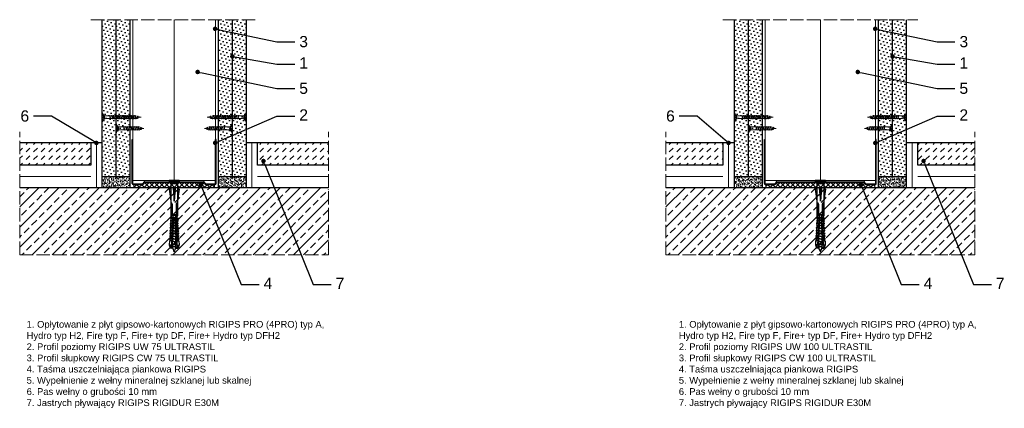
# Model space of a CAD drawing. Header units: millimetres. Extents: x 806 to 2441, y 570 to 1564.
# Tile 2 of 3: x 1561 to 2441, y 570 to 917. Entities that reach past the tile are written whole.
import ezdxf
from ezdxf import colors
from ezdxf.entities.mleader import LeaderData, LeaderLine
from ezdxf.math import Vec2, Vec3

# ---------------------------------------------------------------- set-up
doc = ezdxf.new("R2010")
doc.units = ezdxf.units.MM
doc.linetypes.add('ACAD_ISO02W100', pattern=[15, 12, -3])
for name, color, linetype, lineweight in [('_ISOVER WELNA', 7, 'BATTING', 9), ('_RIGIPS AKCESORIA', 7, 'Continuous', 18), ('_RIGIPS G-K', 7, 'Continuous', 25), ('_RIGIPS PROFIL', 7, 'Continuous', 18), ('KRESKOWANIE', 7, 'Continuous', 9), ('OPISY', 7, 'Continuous', 9), ('PRZERYWANA', 7, 'ACAD_ISO02W100', 9)]:
    doc.layers.add(name, color=color, linetype=linetype, lineweight=lineweight)
doc.styles.get("Standard").update_dxf_attribs({"font": 'arial.ttf'})
doc.linetypes.add('BATTING', pattern='A,0.00254,-2.54,[134,ltypeshp.shx,S=2.54,R=0,X=-2.54,Y=0],-5.08,[134,ltypeshp.shx,S=2.54,R=180,X=2.54,Y=0],-2.54', length=10.16254)

# ---------------------------------------------------------------- blocks, each defined once
blk = doc.blocks.new('UW 75 ULTRASTIL')
h = blk.add_hatch()
h.set_pattern_fill('ANSI31', color=256, scale=0.5, style=0)
h.paths.add_polyline_path([(-11.93, 0.56), (-11.6, 1.24, -0.286951), (-10.7, 1.8), (10.18, 1.8), (41.3, 1.8, -0.286951), (42.2, 1.24), (42.53, 0.56, 0.286951), (43.43, 0), (52, 0, 0.414214), (52.8, 0.8), (52.8, 40), (52.25, 40), (52.25, 0.8, -0.414214), (52, 0.55), (43.77, 0.55, -0.286951), (42.87, 1.11), (42.54, 1.79, 0.286951), (41.64, 2.35), (-11.04, 2.35, 0.286951), (-11.94, 1.79), (-12.27, 1.11, -0.286951), (-13.17, 0.55), (-21.4, 0.55, -0.414214), (-21.65, 0.8), (-21.65, 40), (-22.2, 40), (-22.2, 0.8, 0.414214), (-21.4, 0), (-12.83, 0, 0.286951)])
for p, q in [((-22.2, 0.8), (-22.2, 40)), ((-22.2, 40), (-21.65, 40)), ((-21.65, 0.8), (-21.65, 40)), ((52.25, 0.8), (52.25, 40)), ((52.8, 40), (52.25, 40)), ((52.8, 0.8), (52.8, 40)), ((-21.4, 0.55), (-13.17, 0.55)), ((-21.4, 0), (-12.83, 0)), ((-12.27, 1.11), (-11.94, 1.79)), ((-11.93, 0.56), (-11.6, 1.24)), ((-11.04, 2.35), (41.64, 2.35)), ((-10.7, 1.8), (41.3, 1.8)), ((42.53, 0.56), (42.2, 1.24)), ((42.87, 1.11), (42.54, 1.79)), ((43.43, 0), (52, 0)), ((43.77, 0.55), (52, 0.55))]:
    blk.add_line(p, q)
for centre, radius, start, end in [((-21.4, 0.8), 0.8, 180, 270), ((-21.4, 0.8), 0.25, 180, 270), ((-13.17, 1.55), 1, 270, 334.04349), ((-12.83, 1), 1, 270, 334.04349), ((-11.04, 1.35), 1, 90, 154.04349), ((-10.7, 0.8), 1, 90, 154.04349), ((41.3, 0.8), 1, 25.95651, 90), ((41.64, 1.35), 1, 25.95651, 90), ((43.43, 1), 1, 205.95651, 270), ((43.77, 1.55), 1, 205.95651, 270), ((52, 0.8), 0.8, 270, 0), ((52, 0.8), 0.25, 270, 0)]:
    blk.add_arc(centre, radius, start, end)
blk = doc.blocks.new('UW 100 ULTRASTIL')
h = blk.add_hatch()
h.set_pattern_fill('ANSI31', color=256, scale=0.5, style=0)
h.paths.add_polyline_path([(166.82, 2.35), (89.14, 2.35, 0.286951), (88.24, 1.79), (87.91, 1.11, -0.286951), (87.01, 0.55), (78.78, 0.55, -0.414214), (78.53, 0.8), (78.53, 40), (77.98, 40), (77.98, 0.8, 0.414214), (78.78, 0), (87.35, 0, 0.286951), (88.25, 0.56), (88.58, 1.24, -0.286951), (89.48, 1.8), (166.48, 1.8, -0.286951), (167.38, 1.24), (167.71, 0.56, 0.286951), (168.61, 0), (177.18, 0, 0.414214), (177.98, 0.8), (177.98, 40), (177.43, 40), (177.43, 0.8, -0.414214), (177.18, 0.55), (168.95, 0.55, -0.286951), (168.05, 1.11), (167.72, 1.79, 0.286951)])
for p, q in [((77.98, 0.8), (77.98, 40)), ((77.98, 40), (78.53, 40)), ((78.53, 0.8), (78.53, 40)), ((177.43, 0.8), (177.43, 40)), ((177.98, 40), (177.43, 40)), ((177.98, 0.8), (177.98, 40)), ((78.78, 0.55), (87.01, 0.55)), ((78.78, 0), (87.35, 0)), ((87.91, 1.11), (88.24, 1.79)), ((88.25, 0.56), (88.58, 1.24)), ((89.14, 2.35), (166.82, 2.35)), ((89.48, 1.8), (166.48, 1.8)), ((167.71, 0.56), (167.38, 1.24)), ((168.05, 1.11), (167.72, 1.79)), ((168.61, 0), (177.18, 0)), ((168.95, 0.55), (177.18, 0.55))]:
    blk.add_line(p, q)
for centre, radius, start, end in [((78.78, 0.8), 0.8, 180, 270), ((78.78, 0.8), 0.25, 180, 270), ((87.01, 1.55), 1, 270, 334.04349), ((87.35, 1), 1, 270, 334.04349), ((89.14, 1.35), 1, 90, 154.04349), ((89.48, 0.8), 1, 90, 154.04349), ((166.48, 0.8), 1, 25.95651, 90), ((166.82, 1.35), 1, 25.95651, 90), ((168.61, 1), 1, 205.95651, 270), ((168.95, 1.55), 1, 205.95651, 270), ((177.18, 0.8), 0.8, 270, 0), ((177.18, 0.8), 0.25, 270, 0)]:
    blk.add_arc(centre, radius, start, end)
blk = doc.blocks.new('TN 25')
at = {"layer": '_RIGIPS AKCESORIA'}
for p, q in [((0, -0.84), (0, 7.16)), ((0, 7.16), (0.46, 7.16)), ((0.46, 4.78), (0, 4.78)), ((0, 3.5), (1.77, 3.5)), ((0, 2.83), (1.77, 2.83)), ((0.46, 1.64), (0, 1.64)), ((0.46, 7.16), (0.46, 4.78)), ((0.46, -0.84), (0.46, 1.64)), ((1.77, 3.5), (1.77, 4.2)), ((1.77, 2.83), (1.77, 2.18)), ((3.02, 4.46), (8.47, 4.46)), ((7.49, 2.01), (3.55, 2.01)), ((7.12, 4.46), (7.12, 3.18)), ((8.03, 2.01), (7.12, 4.46)), ((7.12, 3.18), (7.65, 1.53)), ((7.65, 1.53), (8.03, 2.01)), ((9.41, 2.01), (8.03, 2.01)), ((8.47, 4.46), (8.79, 5)), ((9.61, 1.51), (8.47, 4.46)), ((8.79, 5), (9.93, 2.01)), ((9, 4.46), (10.1, 4.46)), ((9.93, 2.01), (9.61, 1.51)), ((11.04, 2.01), (9.93, 2.01)), ((10.1, 4.46), (10.41, 5)), ((11.23, 1.51), (10.1, 4.46)), ((10.41, 5), (11.56, 2.01)), ((10.62, 4.46), (11.67, 4.46)), ((11.56, 2.01), (11.23, 1.51)), ((12.61, 2.01), (11.56, 2.01)), ((11.67, 4.46), (11.99, 5)), ((12.81, 1.51), (11.67, 4.46)), ((11.99, 5), (13.14, 2.01)), ((12.2, 4.46), (13.21, 4.46)), ((13.14, 2.01), (12.81, 1.51)), ((14.15, 2.01), (13.14, 2.01)), ((13.21, 4.46), (13.52, 5)), ((14.34, 1.51), (13.21, 4.46)), ((13.52, 5), (14.67, 2.01)), ((13.73, 4.46), (14.8, 4.46)), ((14.67, 2.01), (14.34, 1.51)), ((15.74, 2.01), (14.67, 2.01)), ((14.8, 4.46), (15.12, 5)), ((15.94, 1.51), (14.8, 4.46)), ((15.12, 5), (16.26, 2.01)), ((15.33, 4.46), (16.42, 4.46)), ((16.26, 2.01), (15.94, 1.51)), ((17.36, 2.01), (16.26, 2.01)), ((16.42, 4.46), (16.73, 5)), ((17.55, 1.51), (16.42, 4.46)), ((16.73, 5), (17.88, 2.01)), ((16.94, 4.46), (17.99, 4.46)), ((17.88, 2.01), (17.55, 1.51)), ((18.93, 2.01), (17.88, 2.01)), ((17.99, 4.46), (18.31, 5)), ((19.13, 1.51), (17.99, 4.46)), ((18.31, 5), (19.45, 2.01)), ((18.52, 4.46), (19.68, 4.46)), ((19.45, 2.01), (19.13, 1.51)), ((19.45, 2.01), (20.62, 2.01)), ((19.68, 4.46), (20, 5)), ((20.82, 1.51), (19.68, 4.46)), ((20, 5), (21.14, 2.01)), ((20.21, 4.46), (20.7, 4.46)), ((20.7, 4.46), (22.28, 3.98)), ((21.14, 2.01), (20.82, 1.51)), ((21.14, 2.01), (21.81, 2.12)), ((21.85, 1.83), (21.67, 3.28)), ((21.67, 3.28), (22.14, 2.4)), ((22.14, 2.4), (21.85, 1.83)), ((22.7, 2.36), (22.14, 2.4)), ((22.28, 3.98), (22.56, 4.37)), ((22.7, 2.36), (22.28, 3.98)), ((22.56, 4.37), (23.03, 2.71)), ((23.03, 2.71), (22.7, 2.36)), ((22.71, 3.85), (25, 3.24)), ((25, 3.24), (23.03, 2.71)), ((0, -0.84), (0.46, -0.84))]:
    blk.add_line(p, q, dxfattribs=at)
for centre, major_axis, ratio, start_param, end_param in [((3.09, 7.67), (0.17, 3.2), 0.826134, 1.773653, 3.180586), ((-0.04, 0.9), (0, 3.93), 0.848176, -0.720942, -0.151112), ((3.37, -1.57), (0.28, 3.57), 0.832181, 0.035984, 1.430787), ((-2.73, 15.91), (0, 14.76), 0.848176, 3.399396, 3.475072), ((0.59, 4.62), (0, 2.81), 0.848176, 3.475072, 3.862535), ((1.66, 3.18), (0, 0.895), 0.848176, -1.552777, -0.720942), ((1.66, 3.18), (0, 0.895), 0.848176, 3.862535, 4.730408)]:
    blk.add_ellipse(centre, major_axis=major_axis, ratio=ratio, start_param=start_param, end_param=end_param, dxfattribs=at)
blk = doc.blocks.new('TN 35')
at = {"layer": '_RIGIPS AKCESORIA'}
for p, q in [((0, -0.84), (0, 7.16)), ((0, 7.16), (0.46, 7.16)), ((0.46, 4.78), (0, 4.78)), ((0, 3.5), (1.77, 3.5)), ((0, 2.83), (1.77, 2.83)), ((0.46, 1.64), (0, 1.64)), ((0.46, 7.16), (0.46, 4.78)), ((0.46, -0.84), (0.46, 1.64)), ((1.77, 3.5), (1.77, 4.2)), ((1.77, 2.83), (1.77, 2.18)), ((3.02, 4.46), (8.47, 4.46)), ((7.49, 2.01), (3.55, 2.01)), ((7.12, 4.46), (7.12, 3.18)), ((8.03, 2.01), (7.12, 4.46)), ((7.12, 3.18), (7.65, 1.53)), ((7.65, 1.53), (8.03, 2.01)), ((9.41, 2.01), (8.03, 2.01)), ((8.47, 4.46), (8.79, 5)), ((9.61, 1.51), (8.47, 4.46)), ((8.79, 5), (9.93, 2.01)), ((9, 4.46), (10.1, 4.46)), ((9.93, 2.01), (9.61, 1.51)), ((11.04, 2.01), (9.93, 2.01)), ((10.1, 4.46), (10.41, 5)), ((11.23, 1.51), (10.1, 4.46)), ((10.41, 5), (11.56, 2.01)), ((10.62, 4.46), (11.67, 4.46)), ((11.56, 2.01), (11.23, 1.51)), ((12.61, 2.01), (11.56, 2.01)), ((11.67, 4.46), (11.99, 5)), ((12.81, 1.51), (11.67, 4.46)), ((11.99, 5), (13.14, 2.01)), ((12.2, 4.46), (13.21, 4.46)), ((13.14, 2.01), (12.81, 1.51)), ((14.15, 2.01), (13.14, 2.01)), ((13.21, 4.46), (13.52, 5)), ((14.34, 1.51), (13.21, 4.46)), ((13.52, 5), (14.67, 2.01)), ((13.73, 4.46), (14.8, 4.46)), ((14.67, 2.01), (14.34, 1.51)), ((15.74, 2.01), (14.67, 2.01)), ((14.8, 4.46), (15.12, 5)), ((15.94, 1.51), (14.8, 4.46)), ((15.12, 5), (16.26, 2.01)), ((15.33, 4.46), (16.42, 4.46)), ((16.26, 2.01), (15.94, 1.51)), ((17.36, 2.01), (16.26, 2.01)), ((16.42, 4.46), (16.73, 5)), ((17.55, 1.51), (16.42, 4.46)), ((16.73, 5), (17.88, 2.01)), ((16.94, 4.46), (17.99, 4.46)), ((17.88, 2.01), (17.55, 1.51)), ((18.93, 2.01), (17.84, 2.01)), ((17.99, 4.46), (18.31, 5)), ((19.13, 1.51), (17.99, 4.46)), ((18.31, 5), (19.45, 2.01)), ((18.52, 4.46), (19.57, 4.46)), ((19.45, 2.01), (19.13, 1.51)), ((20.51, 2.01), (19.41, 2.01)), ((19.57, 4.46), (19.88, 5)), ((20.7, 1.51), (19.57, 4.46)), ((19.88, 5), (21.03, 2.01)), ((20.09, 4.46), (21.14, 4.46)), ((21.03, 2.01), (20.7, 1.51)), ((22.08, 2.01), (20.99, 2.01)), ((21.14, 4.46), (21.46, 5)), ((22.28, 1.51), (21.14, 4.46)), ((21.46, 5), (22.6, 2.01)), ((21.67, 4.46), (22.72, 4.46)), ((22.6, 2.01), (22.28, 1.51)), ((23.66, 2.01), (22.56, 2.01)), ((22.72, 4.46), (23.03, 5)), ((23.85, 1.51), (22.72, 4.46)), ((23.03, 5), (24.18, 2.01)), ((23.24, 4.46), (24.29, 4.46)), ((24.18, 2.01), (23.85, 1.51)), ((25.23, 2.01), (24.14, 2.01)), ((24.29, 4.46), (24.61, 5)), ((25.43, 1.51), (24.29, 4.46)), ((24.61, 5), (25.75, 2.01)), ((24.81, 4.46), (25.87, 4.46)), ((25.75, 2.01), (25.43, 1.51)), ((26.81, 2.01), (25.71, 2.01)), ((25.87, 4.46), (26.18, 5)), ((27, 1.51), (25.87, 4.46)), ((26.18, 5), (27.33, 2.01)), ((26.39, 4.46), (27.44, 4.46)), ((27.33, 2.01), (27, 1.51)), ((28.38, 2.01), (27.33, 2.01)), ((27.44, 4.46), (27.76, 5)), ((28.58, 1.51), (27.44, 4.46)), ((27.76, 5), (28.9, 2.01)), ((27.96, 4.46), (29.13, 4.46)), ((28.9, 2.01), (28.58, 1.51)), ((28.9, 2.01), (30.07, 2.01)), ((29.13, 4.46), (29.45, 5)), ((30.27, 1.51), (29.13, 4.46)), ((29.45, 5), (30.59, 2.01)), ((29.65, 4.46), (30.15, 4.46)), ((30.15, 4.46), (31.73, 3.98)), ((30.59, 2.01), (30.27, 1.51)), ((30.59, 2.01), (31.26, 2.12)), ((31.3, 1.83), (31.12, 3.28)), ((31.12, 3.28), (31.59, 2.4)), ((31.59, 2.4), (31.3, 1.83)), ((32.15, 2.36), (31.59, 2.4)), ((31.73, 3.98), (32.01, 4.37)), ((32.15, 2.36), (31.73, 3.98)), ((32.01, 4.37), (32.48, 2.71)), ((32.48, 2.71), (32.15, 2.36)), ((32.16, 3.85), (35, 3.24)), ((35, 3.24), (32.48, 2.71)), ((0, -0.84), (0.46, -0.84))]:
    blk.add_line(p, q, dxfattribs=at)
for centre, major_axis, ratio, start_param, end_param in [((3.09, 7.67), (0.17, 3.2), 0.826134, 1.773653, 3.180586), ((-0.04, 0.9), (0, 3.93), 0.848176, -0.720942, -0.151112), ((3.37, -1.57), (0.28, 3.57), 0.832181, 0.035984, 1.430787), ((-2.73, 15.91), (0, 14.76), 0.848176, 3.399396, 3.475072), ((0.59, 4.62), (0, 2.81), 0.848176, 3.475072, 3.862535), ((1.66, 3.18), (0, 0.895), 0.848176, -1.552777, -0.720942), ((1.66, 3.18), (0, 0.895), 0.848176, 3.862535, 4.730408)]:
    blk.add_ellipse(centre, major_axis=major_axis, ratio=ratio, start_param=start_param, end_param=end_param, dxfattribs=at)
blk = doc.blocks.new('kolek rozprezny komplet 60')
for p, q in [((443.47, 219.95), (432.8, 218.45)), ((443.47, 218.45), (443.47, 219.95)), ((443.47, 219.95), (444.34, 218.45)), ((450.17, 219.95), (448.67, 218.45)), ((450.17, 219.95), (450.17, 210.95)), ((450.67, 219.95), (450.17, 219.95)), ((450.67, 219.95), (450.67, 210.95)), ((450.67, 219.35), (451.17, 219.95)), ((451.17, 219.95), (451.67, 219.95)), ((451.17, 219.95), (451.17, 210.95)), ((451.67, 219.95), (451.67, 210.95)), ((390.66, 217.01), (390.76, 218.91)), ((393.15, 216.88), (390.66, 217.01)), ((393.15, 214.02), (390.66, 213.89)), ((390.66, 213.89), (390.76, 211.99)), ((393.75, 218.75), (390.71, 217.96)), ((393.75, 212.15), (390.71, 212.94)), ((393.81, 219.85), (390.76, 218.91)), ((393.81, 211.05), (390.76, 211.99)), ((391.67, 216.95), (392.67, 216.95)), ((392.67, 216.95), (391.67, 213.95)), ((391.67, 213.95), (391.71, 213.45)), ((391.71, 213.45), (392.07, 213.95)), ((392.67, 216.95), (392.07, 213.95)), ((393.07, 216.95), (392.07, 213.95)), ((392.07, 213.95), (393.67, 213.95)), ((392.67, 216.95), (393.04, 217.45)), ((393.07, 216.95), (393.04, 217.45)), ((393.07, 216.95), (394.67, 216.95)), ((394.67, 216.95), (393.67, 213.95)), ((393.67, 213.95), (393.7, 213.55)), ((393.68, 217.35), (393.81, 219.85)), ((417.38, 216.11), (393.68, 217.35)), ((417.38, 214.79), (393.68, 213.55)), ((393.68, 213.55), (393.81, 211.05)), ((420.47, 216.55), (393.71, 217.95)), ((420.47, 214.35), (393.71, 212.95)), ((393.78, 213.55), (394.07, 213.95)), ((397.41, 219.66), (393.81, 219.85)), ((397.41, 211.24), (393.81, 211.05)), ((394.67, 216.95), (394.07, 213.95)), ((395.07, 216.95), (394.07, 213.95)), ((394.07, 213.95), (396.07, 213.95)), ((394.67, 216.95), (394.92, 217.29)), ((395.07, 216.95), (395.05, 217.28)), ((395.07, 216.95), (397.07, 216.95)), ((397.07, 216.95), (396.07, 213.95)), ((396.07, 213.95), (396.09, 213.67)), ((396.28, 213.68), (396.47, 213.95)), ((397.07, 216.95), (396.47, 213.95)), ((397.47, 216.95), (396.47, 213.95)), ((396.47, 213.95), (398.47, 213.95)), ((397.07, 216.95), (397.23, 217.17)), ((397.31, 217.76), (397.41, 219.66)), ((397.31, 213.14), (397.41, 211.24)), ((397.47, 216.95), (397.46, 217.16)), ((397.47, 216.95), (399.47, 216.95)), ((397.67, 217.14), (397.71, 217.74)), ((397.67, 213.76), (397.71, 213.16)), ((399, 219.58), (397.82, 218.98)), ((399, 211.32), (397.82, 211.93)), ((398.47, 217.1), (398.5, 217.7)), ((399.47, 216.95), (398.47, 213.95)), ((398.47, 213.95), (398.48, 213.8)), ((398.47, 213.8), (398.5, 213.2)), ((398.77, 213.81), (398.87, 213.95)), ((399.47, 216.95), (398.87, 213.95)), ((399.87, 216.95), (398.87, 213.95)), ((398.87, 213.95), (400.87, 213.95)), ((398.9, 217.68), (399, 219.58)), ((398.9, 213.22), (399, 211.32)), ((399.8, 219.54), (399, 219.58)), ((399.8, 211.36), (399, 211.32)), ((399.47, 216.95), (399.55, 217.05)), ((399.7, 217.64), (399.8, 219.54)), ((399.7, 213.26), (399.8, 211.36)), ((399.87, 216.95), (399.87, 217.03)), ((399.87, 216.95), (401.38, 216.95)), ((400.07, 217.02), (400.1, 217.62)), ((400.07, 213.88), (400.1, 213.28)), ((401.4, 219.45), (400.22, 218.85)), ((401.4, 211.45), (400.22, 212.05)), ((400.87, 216.98), (400.9, 217.58)), ((401.87, 216.92), (400.87, 213.95)), ((400.87, 213.95), (400.88, 213.92)), ((400.87, 213.92), (400.9, 213.32)), ((401.87, 216.92), (401.27, 213.95)), ((402.26, 216.9), (401.27, 213.95)), ((401.27, 213.95), (401.38, 213.95)), ((401.27, 213.94), (401.27, 213.95)), ((401.3, 217.56), (401.4, 219.45)), ((401.3, 213.35), (401.4, 211.45)), ((402.2, 219.41), (401.4, 219.45)), ((402.2, 211.49), (401.4, 211.45)), ((402.1, 217.51), (402.2, 219.41)), ((402.1, 213.39), (402.2, 211.49)), ((402.47, 216.89), (402.5, 217.49)), ((402.47, 214.01), (402.5, 213.41)), ((403.8, 219.33), (402.61, 218.72)), ((403.8, 211.57), (402.61, 212.18)), ((403.27, 216.85), (403.3, 217.45)), ((403.27, 214.05), (403.3, 213.45)), ((404.22, 216.8), (403.31, 214.05)), ((403.7, 217.43), (403.8, 219.33)), ((404.24, 216.8), (403.7, 214.07)), ((403.7, 213.47), (403.8, 211.57)), ((404.62, 216.78), (403.72, 214.07)), ((404.6, 219.29), (403.8, 219.33)), ((404.6, 211.62), (403.8, 211.57)), ((404.5, 217.39), (404.6, 219.29)), ((404.5, 213.51), (404.6, 211.62)), ((404.86, 216.77), (404.9, 217.37)), ((404.86, 214.13), (404.9, 213.53)), ((406.19, 219.2), (405.01, 218.6)), ((406.19, 211.7), (405.01, 212.3)), ((405.66, 216.73), (405.69, 217.32)), ((405.66, 214.17), (405.69, 213.58)), ((406.58, 216.68), (405.75, 214.18)), ((406.09, 217.3), (406.19, 219.2)), ((406.09, 213.6), (406.19, 211.7)), ((406.62, 216.68), (406.12, 214.2)), ((406.98, 216.66), (406.16, 214.2)), ((406.99, 219.16), (406.19, 219.2)), ((406.99, 211.74), (406.19, 211.7)), ((406.89, 217.26), (406.99, 219.16)), ((406.89, 213.64), (406.99, 211.74)), ((407.26, 216.64), (407.29, 217.24)), ((407.26, 214.26), (407.29, 213.66)), ((408.59, 219.08), (407.41, 218.47)), ((408.59, 211.82), (407.41, 212.43)), ((408.06, 216.6), (408.09, 217.2)), ((408.06, 214.3), (408.09, 213.7)), ((408.94, 216.55), (408.19, 214.31)), ((408.49, 217.18), (408.59, 219.08)), ((408.49, 213.72), (408.59, 211.82)), ((408.99, 216.55), (408.55, 214.33)), ((409.39, 219.03), (408.59, 219.08)), ((409.39, 211.87), (408.59, 211.82)), ((409.34, 216.53), (408.6, 214.33)), ((409.29, 217.14), (409.39, 219.03)), ((409.29, 213.76), (409.39, 211.87)), ((409.66, 216.52), (409.69, 217.12)), ((409.66, 214.38), (409.69, 213.79)), ((410.99, 218.95), (409.8, 218.35)), ((410.99, 211.95), (409.8, 212.55)), ((410.46, 216.47), (410.49, 217.07)), ((410.46, 214.43), (410.49, 213.83)), ((411.3, 216.43), (410.64, 214.44)), ((410.89, 217.05), (410.99, 218.95)), ((410.89, 213.85), (410.99, 211.95)), ((411.37, 216.43), (410.98, 214.45)), ((411.69, 216.41), (411.04, 214.46)), ((412.59, 218.87), (411.4, 218.26)), ((412.59, 212.03), (411.4, 212.64)), ((412.05, 216.39), (412.09, 216.99)), ((412.05, 214.51), (412.09, 213.91)), ((412.49, 216.97), (412.59, 218.87)), ((412.49, 213.93), (412.59, 212.03)), ((413.38, 218.82), (412.59, 218.87)), ((413.38, 212.08), (412.59, 212.03)), ((412.85, 216.35), (412.89, 216.95)), ((412.85, 214.55), (412.89, 213.95)), ((413.66, 216.31), (413.08, 214.56)), ((413.28, 216.93), (413.38, 218.82)), ((413.28, 213.97), (413.38, 212.08)), ((413.75, 216.3), (413.4, 214.58)), ((414.05, 216.29), (413.49, 214.58)), ((414.98, 218.74), (413.8, 218.14)), ((414.98, 212.16), (413.8, 212.76)), ((414.45, 216.27), (414.48, 216.86)), ((414.45, 214.64), (414.48, 214.04)), ((414.88, 216.84), (414.98, 218.74)), ((414.88, 214.06), (414.98, 212.16)), ((415.78, 218.7), (414.98, 218.74)), ((415.78, 212.2), (414.98, 212.16)), ((415.25, 216.22), (415.28, 216.82)), ((415.25, 214.68), (415.28, 214.08)), ((416.02, 216.18), (415.52, 214.69)), ((415.68, 216.8), (415.78, 218.7)), ((415.68, 214.1), (415.78, 212.2)), ((416.12, 216.18), (415.83, 214.71)), ((416.41, 216.16), (415.93, 214.71)), ((417.38, 218.62), (416.2, 218.01)), ((417.38, 212.29), (416.2, 212.89)), ((417.28, 216.72), (417.38, 218.62)), ((417.28, 214.18), (417.38, 212.29)), ((418.18, 218.57), (417.38, 218.62)), ((418.18, 212.33), (417.38, 212.29)), ((418.22, 215.58), (418.01, 214.95)), ((418.08, 216.68), (418.18, 218.57)), ((418.08, 214.22), (418.18, 212.33)), ((419.78, 218.49), (418.59, 217.89)), ((419.78, 212.41), (418.59, 213.01)), ((419.68, 216.59), (419.78, 218.49)), ((419.68, 214.31), (419.78, 212.41)), ((430.17, 217.15), (419.71, 217.15)), ((430.17, 213.75), (419.71, 213.75)), ((431.37, 217.95), (419.75, 217.95)), ((431.37, 212.95), (419.75, 212.95)), ((448.67, 218.45), (419.77, 218.45)), ((448.67, 212.45), (419.77, 212.45)), ((420.47, 217.15), (420.47, 213.75)), ((420.67, 217.15), (420.67, 213.75)), ((420.87, 217.15), (420.87, 213.75)), ((444.34, 216.37), (432.8, 215.45)), ((432.8, 215.45), (443.47, 215.45)), ((444.34, 214.53), (432.8, 215.45)), ((443.47, 210.95), (432.8, 212.45)), ((444.34, 216.37), (443.47, 215.45)), ((444.34, 214.53), (443.47, 215.45)), ((443.47, 212.45), (443.47, 210.95)), ((443.47, 210.95), (444.34, 212.45)), ((444.34, 214.53), (444.34, 216.37)), ((448.67, 218.45), (448.67, 212.45)), ((448.67, 216.95), (448.67, 213.95)), ((450.17, 210.95), (448.67, 212.45)), ((450.67, 211.55), (451.17, 210.95)), ((450.67, 210.95), (450.17, 210.95)), ((451.17, 210.95), (451.67, 210.95))]:
    blk.add_line(p, q)
for centre, radius, start, end in [((393.41, 206.24), 10.85, 99.20383, 121.90826), ((393.41, 224.66), 10.85, 238.09174, 260.79617), ((393.65, 216.85), 0.5, 87, 177), ((393.65, 214.05), 0.5, 183, 273), ((397.68, 219.24), 0.3, 177, 297), ((397.68, 211.66), 0.3, 63, 183), ((400.08, 219.12), 0.3, 177, 297), ((400.08, 211.78), 0.3, 63, 183), ((402.48, 218.99), 0.3, 177, 297), ((402.48, 211.91), 0.3, 63, 183), ((404.87, 218.87), 0.3, 177, 297), ((404.87, 212.03), 0.3, 63, 183), ((407.27, 218.74), 0.3, 177, 297), ((407.27, 212.16), 0.3, 63, 183), ((409.67, 218.61), 0.3, 177, 297), ((409.67, 212.29), 0.3, 63, 183), ((411.27, 218.53), 0.3, 177, 297), ((411.27, 212.37), 0.3, 63, 183), ((413.66, 218.41), 0.3, 177, 297), ((413.66, 212.5), 0.3, 63, 183), ((416.06, 218.28), 0.3, 177, 297), ((416.06, 212.62), 0.3, 63, 183), ((417.55, 215.45), 0.682, 255.86037, 104.13858), ((418.46, 218.15), 0.3, 177, 297), ((418.46, 212.75), 0.3, 63, 183), ((422.67, 216.95), 1, 90, 168.46304), ((422.67, 213.95), 1, 191.53696, 270), ((430.17, 218.45), 1.3, 270, 0), ((430.17, 212.45), 1.3, 0, 90)]:
    blk.add_arc(centre, radius, start, end)
blk = doc.blocks.new('_Dot')
at = {"color": 0, "linetype": 'ByBlock', "lineweight": -2}
blk.add_line((-0.5, 0), (-1, 0), dxfattribs=at)
at = {"color": 0, "linetype": 'ByBlock', "const_width": 0.5}
blk.add_lwpolyline([(-0.25, 0, 1), (0.25, 0, 1)], format="xyb", close=True, dxfattribs=at)

msp = doc.modelspace()

# ---------------------------------------------------------------- hatches: boundary and pattern name
at = {"layer": '_RIGIPS G-K'}
h = msp.add_hatch(dxfattribs=at)
h.set_pattern_fill('DOTS', color=256, scale=2, angle=45, style=0)
h.set_pattern_definition([(45, (48.1914, -666.9205), (-1.122532, 3.367596), [0, -3.175])])
h.paths.add_polyline_path([(1647.47, 917.21), (1634.97, 917.21), (1634.97, 777.21), (1647.47, 777.21)])
h = msp.add_hatch(dxfattribs=at)
h.set_pattern_fill('DOTS', color=256, scale=2, angle=45, style=0)
h.set_pattern_definition([(45, (60.6914, -666.9205), (-1.122532, 3.367596), [0, -3.175])])
h.paths.add_polyline_path([(1659.97, 917.21), (1647.47, 917.21), (1647.47, 777.21), (1659.97, 777.21)])
h = msp.add_hatch(dxfattribs=at)
h.set_pattern_fill('DOTS', color=256, scale=2, angle=45, style=0)
h.set_pattern_definition([(45, (88.6914, -666.9205), (-1.122532, 3.367596), [0, -3.175])])
h.paths.add_polyline_path([(1751.47, 917.21), (1738.97, 917.21), (1738.97, 777.21), (1751.47, 777.21)])
h = msp.add_hatch(dxfattribs=at)
h.set_pattern_fill('DOTS', color=256, scale=2, angle=45, style=0)
h.set_pattern_definition([(45, (101.1914, -666.9205), (-1.122532, 3.367596), [0, -3.175])])
h.paths.add_polyline_path([(1763.97, 917.21), (1751.47, 917.21), (1751.47, 777.21), (1763.97, 777.21)])
h = msp.add_hatch(dxfattribs=at)
h.set_pattern_fill('DOTS', color=256, scale=2, angle=45, style=0)
h.set_pattern_definition([(45, (613, -666.9205), (-1.122532, 3.367596), [0, -3.175])])
h.paths.add_polyline_path([(2212.27, 917.21), (2199.77, 917.21), (2199.77, 777.21), (2212.27, 777.21)])
h = msp.add_hatch(dxfattribs=at)
h.set_pattern_fill('DOTS', color=256, scale=2, angle=45, style=0)
h.set_pattern_definition([(45, (625.5, -666.9205), (-1.122532, 3.367596), [0, -3.175])])
h.paths.add_polyline_path([(2224.77, 917.21), (2212.27, 917.21), (2212.27, 777.21), (2224.77, 777.21)])
h = msp.add_hatch(dxfattribs=at)
h.set_pattern_fill('DOTS', color=256, scale=2, angle=45, style=0)
h.set_pattern_definition([(45, (678.5, -666.9205), (-1.122532, 3.367596), [0, -3.175])])
h.paths.add_polyline_path([(2341.27, 917.21), (2328.77, 917.21), (2328.77, 777.21), (2341.27, 777.21)])
h = msp.add_hatch(dxfattribs=at)
h.set_pattern_fill('DOTS', color=256, scale=2, angle=45, style=0)
h.set_pattern_definition([(45, (691, -666.9205), (-1.122532, 3.367596), [0, -3.175])])
h.paths.add_polyline_path([(2353.77, 917.21), (2341.27, 917.21), (2341.27, 777.21), (2353.77, 777.21)])
h = msp.add_hatch(dxfattribs=at)
h.set_pattern_fill('AR-SAND', color=256, scale=0.05, style=0)
h.set_pattern_definition([(37.5, (-252.8086, -358.8595), (-0.0800016, 2.4470662), [0, -1.9304, 0, -2.159, 0, -2.06375]), (7.5, (-252.8086, -358.8595), (2.2476164, 3.5841255), [0, -1.0414, 0, -1.7399, 0, -0.66675]), (327.5, (-254.3707, -358.8595), (3.9549619, 0.007186), [0, -0.635, 0, -2.286, 0, -2.9845]), (317.5, (-254.3707, -358.8595), (3.8177823, 1.1146466), [0, -0.3175, 0, -1.4986, 0, -1.7145])])
h.paths.add_polyline_path([(1659.97, 777.21), (1634.97, 777.21), (1634.97, 767.21), (1659.97, 767.21)])
h = msp.add_hatch(dxfattribs=at)
h.set_pattern_fill('AR-SAND', color=256, scale=0.05, style=0)
h.set_pattern_definition([(37.5, (-249.8086, -358.8595), (-0.0800016, 2.4470662), [0, -1.9304, 0, -2.159, 0, -2.06375]), (7.5, (-249.8086, -358.8595), (2.2476164, 3.5841255), [0, -1.0414, 0, -1.7399, 0, -0.66675]), (327.5, (-251.3707, -358.8595), (3.9549619, 0.007186), [0, -0.635, 0, -2.286, 0, -2.9845]), (317.5, (-251.3707, -358.8595), (3.8177823, 1.1146466), [0, -0.3175, 0, -1.4986, 0, -1.7145])])
h.paths.add_polyline_path([(1763.97, 777.21), (1738.97, 777.21), (1738.97, 767.21), (1763.97, 767.21)])
h = msp.add_hatch(dxfattribs=at)
h.set_pattern_fill('AR-SAND', color=256, scale=0.05, style=0)
h.set_pattern_definition([(37.5, (-1.5, -358.8595), (-0.0800016, 2.4470662), [0, -1.9304, 0, -2.159, 0, -2.06375]), (7.5, (-1.5, -358.8595), (2.2476164, 3.5841255), [0, -1.0414, 0, -1.7399, 0, -0.66675]), (327.5, (-3.062, -358.8595), (3.9549619, 0.007186), [0, -0.635, 0, -2.286, 0, -2.9845]), (317.5, (-3.062, -358.8595), (3.8177823, 1.1146466), [0, -0.3175, 0, -1.4986, 0, -1.7145])])
h.paths.add_polyline_path([(2224.77, 777.21), (2199.77, 777.21), (2199.77, 767.21), (2224.77, 767.21)])
h = msp.add_hatch(dxfattribs=at)
h.set_pattern_fill('AR-SAND', color=256, scale=0.05, style=0)
h.set_pattern_definition([(37.5, (1.5, -358.8595), (-0.0800016, 2.4470662), [0, -1.9304, 0, -2.159, 0, -2.06375]), (7.5, (1.5, -358.8595), (2.2476164, 3.5841255), [0, -1.0414, 0, -1.7399, 0, -0.66675]), (327.5, (-0.062, -358.8595), (3.9549619, 0.007186), [0, -0.635, 0, -2.286, 0, -2.9845]), (317.5, (-0.062, -358.8595), (3.8177823, 1.1146466), [0, -0.3175, 0, -1.4986, 0, -1.7145])])
h.paths.add_polyline_path([(2353.77, 777.21), (2328.77, 777.21), (2328.77, 767.21), (2353.77, 767.21)])
at = {"layer": 'KRESKOWANIE'}
h = msp.add_hatch(dxfattribs=at)
h.set_pattern_fill('DASH', color=256, scale=1.5, angle=45, style=0)
h.set_pattern_definition([(45, (-251.3086, -318.8595), (4e-16, 6.735192), [4.7625, -4.7625])])
h.paths.add_polyline_path([(1773.97, 807.21), (1773.97, 787.21), (1837.47, 787.21), (1837.47, 807.21)])
h.paths.add_polyline_path([(1624.97, 787.21), (1624.97, 807.21), (1561.47, 807.21), (1561.47, 787.21)])
h = msp.add_hatch(dxfattribs=at)
h.set_pattern_fill('DASH', color=256, scale=1.5, angle=45, style=0)
h.set_pattern_definition([(45, (0, -318.8595), (4e-16, 6.735192), [4.7625, -4.7625])])
h.paths.add_polyline_path([(2363.77, 807.21), (2363.77, 787.21), (2414.77, 787.21), (2414.77, 807.21)])
h.paths.add_polyline_path([(2189.77, 787.21), (2189.77, 807.21), (2138.77, 807.21), (2138.77, 787.21)])
h = msp.add_hatch(dxfattribs=at)
h.set_pattern_fill('ANSI33', color=256, scale=2, style=0)
h.set_pattern_definition([(45, (74.691, -646.92), (-8.980256, 8.980256), []), (45, (83.672, -646.92), (-8.980256, 8.980256), [6.35, -3.175])])
h.paths.add_polyline_path([(1837.47, 767.21), (1561.47, 767.21), (1561.47, 707.21), (1837.47, 707.21)])
h = msp.add_hatch(dxfattribs=at)
h.set_pattern_fill('ANSI37', color=256, angle=90, style=0)
h.set_pattern_definition([(135, (-251.3086, -666.9205), (-2.245064, -2.245064), []), (225, (-251.3086, -666.9205), (2.245064, -2.245064), [])])
h.paths.add_polyline_path([(1735.57, 770.21), (1727.59, 770.21, -0.286951), (1726.69, 770.77), (1726.36, 771.45, 0.286951), (1725.46, 772.01), (1673.47, 772.01, 0.286951), (1672.57, 771.45), (1672.24, 770.77, -0.286951), (1671.34, 770.21), (1663.37, 770.21), (1663.37, 767.21), (1735.57, 767.21)])
h = msp.add_hatch(dxfattribs=at)
h.set_pattern_fill('ANSI33', color=256, scale=2, style=0)
h.set_pattern_definition([(45, (652, -646.92), (-8.980256, 8.980256), []), (45, (660.98, -646.92), (-8.980256, 8.980256), [6.35, -3.175])])
h.paths.add_polyline_path([(2414.77, 767.21), (2138.77, 767.21), (2138.77, 707.21), (2414.77, 707.21)])
h = msp.add_hatch(dxfattribs=at)
h.set_pattern_fill('ANSI37', color=256, angle=90, style=0)
h.set_pattern_definition([(135, (326, -666.9205), (-2.245064, -2.245064), []), (225, (326, -666.9205), (2.245064, -2.245064), [])])
h.paths.add_polyline_path([(2316.5, 770.77), (2316.17, 771.45, 0.286951), (2315.27, 772.01), (2238.28, 772.01, 0.286951), (2237.38, 771.45), (2237.05, 770.77, -0.286951), (2236.15, 770.21), (2228.17, 770.21), (2228.17, 767.21), (2325.37, 767.21), (2325.37, 770.21), (2317.4, 770.21, -0.286951)])

# ---------------------------------------------------------------- linework, layer by layer
for p, q in [((1634.97, 807.21), (1561.47, 807.21)), ((1624.97, 807.21), (1624.97, 787.21)), ((1837.47, 807.21), (1763.97, 807.21)), ((1773.97, 787.21), (1773.97, 807.21)), ((2199.77, 807.21), (2138.77, 807.21)), ((2189.77, 807.21), (2189.77, 787.21)), ((2414.77, 807.21), (2353.77, 807.21)), ((2363.77, 787.21), (2363.77, 807.21)), ((1624.97, 787.21), (1561.47, 787.21)), ((1837.47, 787.21), (1773.97, 787.21)), ((2189.77, 787.21), (2138.77, 787.21)), ((2414.77, 787.21), (2363.77, 787.21)), ((1837.47, 767.21), (1561.47, 767.21)), ((2414.77, 767.21), (2138.77, 767.21))]:
    msp.add_line(p, q)
at = {"layer": '_ISOVER WELNA', "ltscale": 3.6}
msp.add_line((1699.47, 917.21), (1699.47, 772.56), dxfattribs=at)
at = {"layer": '_ISOVER WELNA', "ltscale": 4.8}
msp.add_line((2276.77, 917.21), (2276.77, 772.56), dxfattribs=at)
at = {"layer": '_ISOVER WELNA', "ltscale": 0.49}
for p, q in [((1629.97, 807.21), (1629.97, 767.21)), ((1768.97, 807.21), (1768.97, 767.21)), ((2194.77, 807.21), (2194.77, 767.21)), ((2358.77, 807.21), (2358.77, 767.21))]:
    msp.add_line(p, q, dxfattribs=at)
at = {"layer": '_ISOVER WELNA', "ltscale": 0.95}
for p, q in [((1561.47, 777.21), (1624.97, 777.21)), ((1773.97, 777.21), (1837.47, 777.21)), ((2138.77, 777.21), (2189.77, 777.21)), ((2363.77, 777.21), (2414.77, 777.21))]:
    msp.add_line(p, q, dxfattribs=at)
at = {"layer": '_RIGIPS G-K'}
for p, q in [((1634.97, 917.21), (1634.97, 767.21)), ((1647.47, 917.21), (1647.47, 777.21)), ((1659.97, 917.21), (1659.97, 767.21)), ((1738.97, 767.21), (1738.97, 917.21)), ((1751.47, 777.21), (1751.47, 917.21)), ((1763.97, 767.21), (1763.97, 917.21)), ((2199.77, 917.21), (2199.77, 767.21)), ((2212.27, 917.21), (2212.27, 777.21)), ((2224.77, 917.21), (2224.77, 767.21)), ((2328.77, 767.21), (2328.77, 917.21)), ((2341.27, 777.21), (2341.27, 917.21)), ((2353.77, 767.21), (2353.77, 917.21)), ((1634.97, 777.21), (1659.97, 777.21)), ((1738.97, 777.21), (1763.97, 777.21)), ((2199.77, 777.21), (2224.77, 777.21)), ((2328.77, 777.21), (2353.77, 777.21)), ((1737.47, 767.21), (1724.97, 767.21))]:
    msp.add_line(p, q, dxfattribs=at)
at = {"layer": '_RIGIPS PROFIL', "lineweight": 9}
for p, q in [((1662.57, 917.21), (1662.57, 773.56)), ((1736.37, 917.21), (1736.37, 773.56)), ((2227.37, 917.21), (2227.37, 773.56)), ((2326.17, 917.21), (2326.17, 773.56)), ((1736.37, 773.56), (1662.57, 773.56)), ((2326.17, 773.56), (2227.37, 773.56))]:
    msp.add_line(p, q, dxfattribs=at)
at = {"layer": 'KRESKOWANIE'}
for p, q in [((1663.37, 770.21), (1663.37, 767.21)), ((1735.57, 770.21), (1735.57, 767.21)), ((2228.17, 770.21), (2228.17, 767.21)), ((2325.37, 770.21), (2325.37, 767.21))]:
    msp.add_line(p, q, dxfattribs=at)
at = {"layer": 'PRZERYWANA'}
for p, q in [((1624.97, 917.21), (1773.97, 917.21)), ((2189.77, 917.21), (2363.77, 917.21)), ((1561.47, 707.21), (1561.47, 817.21)), ((1837.47, 707.21), (1837.47, 817.21)), ((1837.47, 707.21), (1837.47, 817.21)), ((2138.77, 707.21), (2138.77, 817.21)), ((2414.77, 707.21), (2414.77, 817.21)), ((1561.47, 707.21), (1837.47, 707.21)), ((2138.77, 707.21), (2414.77, 707.21))]:
    msp.add_line(p, q, dxfattribs=at)

# ---------------------------------------------------------------- block references
for name, p in [('UW 75 ULTRASTIL', (1684.17, 770.21)), ('UW 100 ULTRASTIL', (2148.8, 770.21))]:
    msp.add_blockref(name, p)
at = {"rotation": 90}
for p in [(2492.23, 322.43), (1914.92, 322.38)]:
    msp.add_blockref('kolek rozprezny komplet 60', p, dxfattribs=at)
at = {"layer": '_RIGIPS AKCESORIA'}
for name, p in [('TN 35', (1634.97, 826.97)), ('TN 35', (2199.77, 826.97)), ('TN 25', (1647.47, 816.97)), ('TN 25', (2212.27, 816.97))]:
    msp.add_blockref(name, p, dxfattribs=at)
at = {"layer": '_RIGIPS AKCESORIA', "xscale": -1}
for name, p in [('TN 35', (1763.97, 826.97)), ('TN 35', (2353.77, 826.97)), ('TN 25', (1751.47, 816.97)), ('TN 25', (2341.27, 816.97))]:
    msp.add_blockref(name, p, dxfattribs=at)

# ---------------------------------------------------------------- texts
at = {"char_height": 6, "attachment_point": 1}
for s, insert, width in [('1. Opłytowanie z płyt gipsowo-kartonowych RIGIPS PRO (4PRO) typ A, Hydro typ H2, Fire typ F, Fire+ typ DF, Fire+ Hydro typ DFH2\\P2. Profil poziomy RIGIPS UW 75 ULTRASTIL\\P3. Profil słupkowy RIGIPS CW 75 ULTRASTIL\\P4. Taśma uszczelniająca piankowa RIGIPS\\P5. Wypełnienie z wełny mineralnej szklanej lub skalnej\\P6. Pas wełny o grubości 10 mm\\P7. Jastrych pływający RIGIPS RIGIDUR E30M', (1567.67, 648.3), 266.2495), ('1. Opłytowanie z płyt gipsowo-kartonowych RIGIPS PRO (4PRO) typ A, Hydro typ H2, Fire typ F, Fire+ typ DF, Fire+ Hydro typ DFH2\\P2. Profil poziomy RIGIPS UW 100 ULTRASTIL\\P3. Profil słupkowy RIGIPS CW 100 ULTRASTIL\\P4. Taśma uszczelniająca piankowa RIGIPS\\P5. Wypełnienie z wełny mineralnej szklanej lub skalnej\\P6. Pas wełny o grubości 10 mm\\P7. Jastrych pływający RIGIPS RIGIDUR E30M', (2150.36, 648.3), 266.5749)]:
    msp.add_mtext(s, dxfattribs=dict(at, insert=insert, width=width))

# ---------------------------------------------------------------- leaders
at = {"layer": 'OPISY'}
ml = msp.add_multileader_mtext('Standard', dxfattribs=at)
ml.set_content('3', color=256)
ml.set_leader_properties()
ml.set_arrow_properties(name='DOT')
ml.build(insert=Vec2(0, 0))
ctx = ml.context
ctx.base_point, ctx.char_height, ctx.landing_gap_size, ctx.plane_origin = Vec3(1807.25, 897.57), 10, 4, Vec3(1614.66, 1041.23)
notes = []
notes.append((ctx, [(0, (1, 1, 0), (1791.25, 897.57), (1, 0), 16, [(0, [(1736.01, 909.1)], 0, [])])]))
ctx.mtext.insert, ctx.mtext.flow_direction = Vec3(1811.25, 902.66), 5
ml = msp.add_multileader_mtext('Standard', dxfattribs=at)
ml.set_content('3', color=256)
ml.set_leader_properties()
ml.set_arrow_properties(name='DOT')
ml.build(insert=Vec2(0, 0))
ctx = ml.context
ctx.base_point, ctx.char_height, ctx.landing_gap_size, ctx.plane_origin = Vec3(2397.05, 897.57), 10, 4, Vec3(2204.46, 1041.23)
notes.append((ctx, [(0, (1, 1, 0), (2381.05, 897.57), (1, 0), 16, [(0, [(2325.81, 909.1)], 0, [])])]))
ctx.mtext.insert, ctx.mtext.flow_direction = Vec3(2401.05, 902.66), 5
ml = msp.add_multileader_mtext('Standard', dxfattribs=at)
ml.set_content('1', color=256)
ml.set_leader_properties()
ml.set_arrow_properties(name='DOT')
ml.build(insert=Vec2(0, 0))
ctx = ml.context
ctx.base_point, ctx.char_height, ctx.landing_gap_size, ctx.plane_origin = Vec3(1807.25, 877.62), 10, 4, Vec3(1614.66, 1021.28)
notes.append((ctx, [(0, (1, 1, 0), (1791.25, 877.62), (1, 0), 16, [(0, [(1751.47, 884.37)], 0, [])])]))
ctx.mtext.insert, ctx.mtext.flow_direction = Vec3(1811.25, 883.62), 5
ml = msp.add_multileader_mtext('Standard', dxfattribs=at)
ml.set_content('1', color=256)
ml.set_leader_properties()
ml.set_arrow_properties(name='DOT')
ml.build(insert=Vec2(0, 0))
ctx = ml.context
ctx.base_point, ctx.char_height, ctx.landing_gap_size, ctx.plane_origin = Vec3(2397.05, 877.62), 10, 4, Vec3(2204.46, 1021.28)
notes.append((ctx, [(0, (1, 1, 0), (2381.05, 877.62), (1, 0), 16, [(0, [(2341.27, 884.37)], 0, [])])]))
ctx.mtext.insert, ctx.mtext.flow_direction = Vec3(2401.05, 883.62), 5
ml = msp.add_multileader_mtext('Standard', dxfattribs=at)
ml.set_content('5', color=256)
ml.set_leader_properties()
ml.set_arrow_properties(name='DOT')
ml.build(insert=Vec2(0, 0))
ctx = ml.context
ctx.base_point, ctx.char_height, ctx.landing_gap_size, ctx.plane_origin = Vec3(1807.25, 855.93), 10, 4, Vec3(1614.66, 999.59)
notes.append((ctx, [(0, (1, 1, 0), (1791.25, 855.93), (1, 0), 16, [(0, [(1720.44, 870.56)], 0, [])])]))
ctx.mtext.insert, ctx.mtext.flow_direction = Vec3(1811.25, 861.01), 5
ml = msp.add_multileader_mtext('Standard', dxfattribs=at)
ml.set_content('5', color=256)
ml.set_leader_properties()
ml.set_arrow_properties(name='DOT')
ml.build(insert=Vec2(0, 0))
ctx = ml.context
ctx.base_point, ctx.char_height, ctx.landing_gap_size, ctx.plane_origin = Vec3(2397.05, 855.93), 10, 4, Vec3(2204.46, 999.59)
notes.append((ctx, [(0, (1, 1, 0), (2381.05, 855.93), (1, 0), 16, [(0, [(2310.23, 870.56)], 0, [])])]))
ctx.mtext.insert, ctx.mtext.flow_direction = Vec3(2401.05, 861.01), 5
ml = msp.add_multileader_mtext('Standard', dxfattribs=at)
ml.set_content('6', color=256)
ml.set_leader_properties()
ml.set_arrow_properties(name='DOT')
ml.build(insert=Vec2(0, 0))
ctx = ml.context
ctx.base_point, ctx.char_height, ctx.landing_gap_size, ctx.plane_origin = Vec3(1559.3, 831.2), 10, 4, Vec3(1766.49, 974.86)
ctx.text_align_type = 2
notes.append((ctx, [(0, (1, 1, 0), (1589.9, 831.2), (-1, 0), 16, [(0, [(1629.97, 807.21)], 0, [])])]))
ctx.mtext.insert, ctx.mtext.alignment, ctx.mtext.flow_direction = Vec3(1569.9, 836.28), 3, 5
ml = msp.add_multileader_mtext('Standard', dxfattribs=at)
ml.set_content('2', color=256)
ml.set_leader_properties()
ml.set_arrow_properties(name='DOT')
ml.build(insert=Vec2(0, 0))
ctx = ml.context
ctx.base_point, ctx.char_height, ctx.landing_gap_size, ctx.plane_origin = Vec3(1807.25, 831.2), 10, 4, Vec3(1614.66, 974.86)
notes.append((ctx, [(0, (1, 1, 0), (1791.25, 831.2), (1, 0), 16, [(0, [(1736.09, 807.21)], 0, [])])]))
ctx.mtext.insert, ctx.mtext.flow_direction = Vec3(1811.25, 837.2), 5
ml = msp.add_multileader_mtext('Standard', dxfattribs=at)
ml.set_content('6', color=256)
ml.set_leader_properties()
ml.set_arrow_properties(name='DOT')
ml.build(insert=Vec2(0, 0))
ctx = ml.context
ctx.base_point, ctx.char_height, ctx.landing_gap_size, ctx.plane_origin = Vec3(2136.12, 831.2), 10, 4, Vec3(2343.31, 974.86)
ctx.text_align_type = 2
notes.append((ctx, [(0, (1, 1, 0), (2166.72, 831.2), (-1, 0), 16, [(0, [(2194.77, 807.21)], 0, [])])]))
ctx.mtext.insert, ctx.mtext.alignment, ctx.mtext.flow_direction = Vec3(2146.72, 836.28), 3, 5
ml = msp.add_multileader_mtext('Standard', dxfattribs=at)
ml.set_content('2', color=256)
ml.set_leader_properties()
ml.set_arrow_properties(name='DOT')
ml.build(insert=Vec2(0, 0))
ctx = ml.context
ctx.base_point, ctx.char_height, ctx.landing_gap_size, ctx.plane_origin = Vec3(2397.05, 831.2), 10, 4, Vec3(2204.46, 974.86)
notes.append((ctx, [(0, (1, 1, 0), (2381.05, 831.2), (1, 0), 16, [(0, [(2325.88, 807.21)], 0, [])])]))
ctx.mtext.insert, ctx.mtext.flow_direction = Vec3(2401.05, 837.2), 5
ml = msp.add_multileader_mtext('Standard', dxfattribs=at)
ml.set_content('7', color=256)
ml.set_leader_properties()
ml.set_arrow_properties(name='DOT')
ml.build(insert=Vec2(0, 0))
ctx = ml.context
ctx.base_point, ctx.char_height, ctx.landing_gap_size, ctx.plane_origin = Vec3(1839.76, 680.8), 10, 4, Vec3(1647.17, 824.46)
notes.append((ctx, [(0, (1, 1, 0), (1823.76, 680.8), (1, 0), 16, [(0, [(1779.22, 791.07)], 0, [])])]))
ctx.mtext.insert, ctx.mtext.flow_direction = Vec3(1843.76, 686.8), 5
ml = msp.add_multileader_mtext('Standard', dxfattribs=at)
ml.set_content('7', color=256)
ml.set_leader_properties()
ml.set_arrow_properties(name='DOT')
ml.build(insert=Vec2(0, 0))
ctx = ml.context
ctx.base_point, ctx.char_height, ctx.landing_gap_size, ctx.plane_origin = Vec3(2429.56, 680.8), 10, 4, Vec3(2236.97, 824.46)
notes.append((ctx, [(0, (1, 1, 0), (2413.56, 680.8), (1, 0), 16, [(0, [(2369.01, 791.07)], 0, [])])]))
ctx.mtext.insert, ctx.mtext.flow_direction = Vec3(2433.56, 686.8), 5
ml = msp.add_multileader_mtext('Standard', dxfattribs=at)
ml.set_content('4', color=256)
ml.set_leader_properties()
ml.set_arrow_properties(name='DOT')
ml.build(insert=Vec2(0, 0))
ctx = ml.context
ctx.base_point, ctx.char_height, ctx.landing_gap_size, ctx.plane_origin = Vec3(1775.31, 680.8), 10, 4, Vec3(1582.72, 824.46)
notes.append((ctx, [(0, (1, 1, 0), (1759.31, 680.8), (1, 0), 16, [(0, [(1723.3, 769.77)], 0, [])])]))
ctx.mtext.insert, ctx.mtext.flow_direction = Vec3(1779.31, 686.8), 5
ml = msp.add_multileader_mtext('Standard', dxfattribs=at)
ml.set_content('4', color=256)
ml.set_leader_properties()
ml.set_arrow_properties(name='DOT')
ml.build(insert=Vec2(0, 0))
ctx = ml.context
ctx.base_point, ctx.char_height, ctx.landing_gap_size, ctx.plane_origin = Vec3(2365.1, 680.8), 10, 4, Vec3(2172.51, 824.46)
notes.append((ctx, [(0, (1, 1, 0), (2349.1, 680.8), (1, 0), 16, [(0, [(2313.09, 769.77)], 0, [])])]))
ctx.mtext.insert, ctx.mtext.flow_direction = Vec3(2369.1, 686.8), 5
for ctx, leaders in notes:
    for number, flags, end, landing, length, lines in leaders:
        leader = LeaderData()
        leader.index, (leader.has_last_leader_line, leader.has_dogleg_vector, leader.attachment_direction) = number, flags
        leader.last_leader_point, leader.dogleg_vector, leader.dogleg_length = Vec3(end), Vec3(landing), length
        for number, points, colour, breaks in lines:
            line = LeaderLine()
            line.index, line.vertices, line.color, line.breaks = number, Vec3.list(points), colors.encode_raw_color(colour), breaks
            leader.lines.append(line)
        ctx.leaders.append(leader)

doc.saveas('drawing.dxf')
